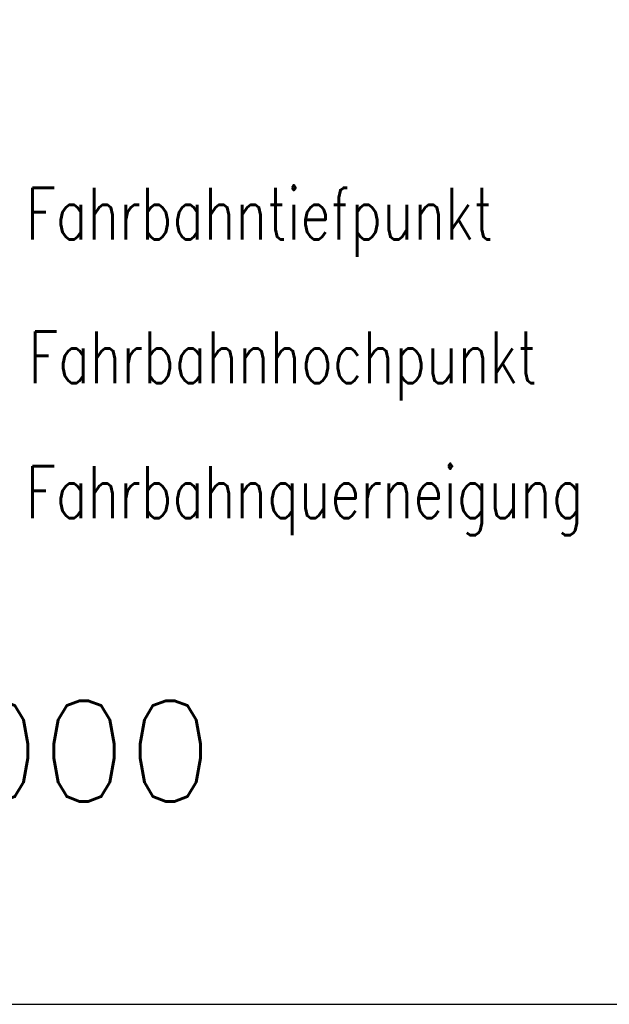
# Model space of a CAD drawing. Extents: x 0 to 1135, y 0 to 420.
# Tile 32 of 36: x 1067 to 1088, y 144 to 178. Entities that reach past the tile are written whole.
import ezdxf

# ---------------------------------------------------------------- set-up
doc = ezdxf.new("R2010")
doc.units = 0
doc.header["$LTSCALE"] = 2
doc.header["$MEASUREMENT"] = 0
doc.linetypes.add('AUSGEZOGEN', pattern=[0])
doc.linetypes.add('GESTRICHELT', pattern=[0.75, 0.5, -0.25])
doc.layers.add('HEKT', color=250, linetype='GESTRICHELT')
doc.layers.add('LEGENDE', color=7, linetype='AUSGEZOGEN')
doc.styles.add('ROMANS', font='romans.shx', dxfattribs={"width": 0.8})

msp = doc.modelspace()

# ---------------------------------------------------------------- linework, layer by layer
at = {"layer": 'LEGENDE'}
msp.add_lwpolyline([(1047.634, 292.851), (1047.634, 144.148), (1125.665, 144.148), (1125.665, 292.851)], close=True, dxfattribs=at)

# ---------------------------------------------------------------- texts
at = {"layer": 'HEKT', "style": 'ROMANS'}
msp.add_text('380,000', height=3.5, rotation=359.9978, dxfattribs=at).set_placement((1054.596, 151.201))
at = {"layer": 'LEGENDE', "style": 'ROMANS', "width": 0.75}
for s, p in [('Fahrbahntiefpunkt', (1067.578, 170.74)), ('Fahrbahnhochpunkt', (1067.664, 165.745)), ('Fahrbahnquerneigung', (1067.578, 161.053))]:
    msp.add_text(s, height=1.8, dxfattribs=at).set_placement(p)

doc.saveas('drawing.dxf')
